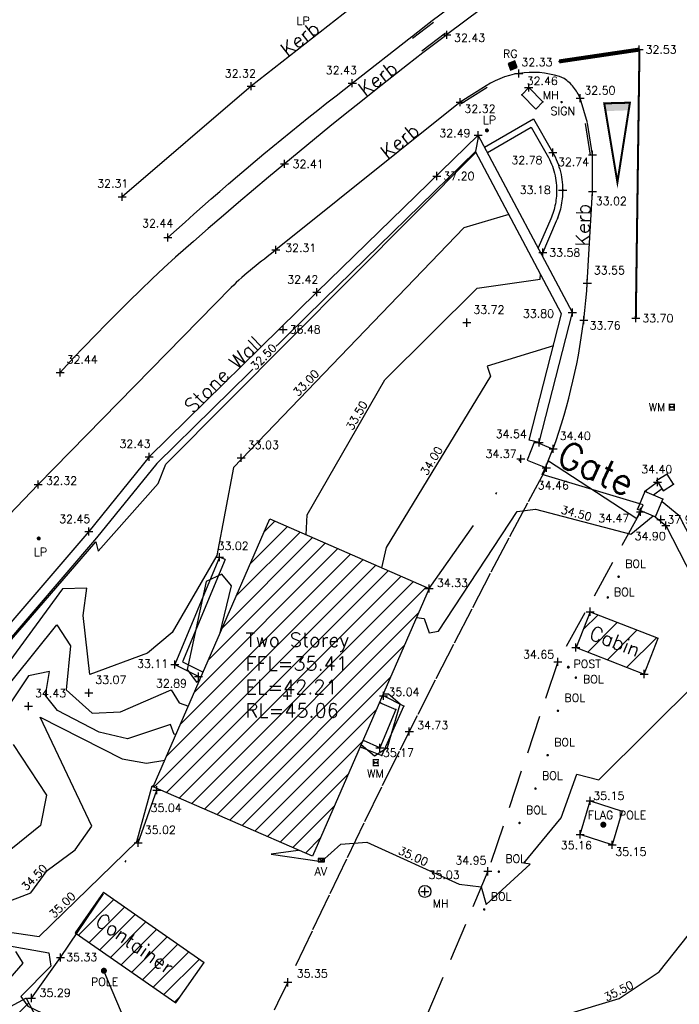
# Model space of a CAD drawing. Header units: metres. Extents: x 514577 to 515059, y 790252 to 790648.
# Tile 24 of 26: x 514860 to 514893, y 790525 to 790573. Entities that reach past the tile are written whole.
import ezdxf
from ezdxf.enums import TextEntityAlignment as Align

# ---------------------------------------------------------------- set-up
doc = ezdxf.new("R2010")
doc.units = ezdxf.units.M
doc.header["$LTSCALE"] = 0.3
for name, pattern in [('0', [48, 16, 16, 16]), ('2', [9.525, 6.35, -3.175]), ('4', [25.4, 12.7, -6.35, 0, -6.35]), ('PHANTOM', [63.5, 31.75, -6.35, 6.35, -6.35, 6.35, -6.35])]:
    doc.linetypes.add(name, pattern=pattern)
doc.layers.get('0').update_dxf_attribs({"linetype": 'CONTINUOUS'})
for name, color, linetype in [('BUILDING', 1, '0'), ('BUILDING_PNTS', 7, 'CONTINUOUS'), ('CONCRETE', 4, '0'), ('CONCRETE_PNTS', 7, 'CONTINUOUS'), ('CONTOURS', 14, 'CONTINUOUS'), ('FENCE', 4, '4'), ('FENCE_PNTS', 7, 'CONTINUOUS'), ('FENCEMARK', 4, 'CONTINUOUS'), ('HATCH', 242, 'CONTINUOUS'), ('KERB', 6, '0'), ('KERB_PNTS', 7, 'CONTINUOUS'), ('LEVEL_PNTS', 7, 'CONTINUOUS'), ('LINETXT', 7, 'CONTINUOUS'), ('OVERHEADCABLES', 242, 'PHANTOM'), ('PNTTXT', 7, 'CONTINUOUS'), ('ROAD', 7, '2'), ('ROAD_PNTS', 7, 'CONTINUOUS'), ('SERVICES', 7, '0'), ('SERVICES_PNTS', 7, 'CONTINUOUS'), ('TEXT', 7, '0'), ('WALL', 4, 'CONTINUOUS'), ('WALL_PNTS', 7, 'CONTINUOUS'), ('White_Line', 7, 'CONTINUOUS'), ('WL', 7, 'CONTINUOUS')]:
    doc.layers.add(name, color=color, linetype=linetype)
doc.styles.add('NORMAL', font='romans.shx')
doc.styles.add('PTXT', font='romans')
doc.styles.get("Standard").update_dxf_attribs({"font": 'romantic.ttf', "height": 1})

# ---------------------------------------------------------------- blocks, each defined once
blk = doc.blocks.new('SPT108')
at = {"color": 0, "flags": 128}
for points in [[(-0.4, -0.2), (0.4, 0.2)], [(0.4, -0.2), (-0.4, 0.2)]]:
    blk.add_lwpolyline(points, dxfattribs=at)
at = {"color": 0}
blk.add_lwpolyline([(-0.4, 0.2), (-0.4, -0.2), (0.4, -0.2), (0.4, 0.2)], close=True, dxfattribs=at)
blk = doc.blocks.new('SPT3')
at = {"color": 0, "linetype": 'ByBlock', "const_width": 0.25, "flags": 128}
blk.add_lwpolyline([(-0.125, 0, 1), (0.125, 0, 1)], format="xyb", close=True, dxfattribs=at)
blk = doc.blocks.new('SPT9')
at = {"color": 0, "linetype": 'Continuous'}
for p, q in [((-0.5, 0), (0.5, 0)), ((0, -0.5), (0, 0.5))]:
    blk.add_line(p, q, dxfattribs=at)
blk = doc.blocks.new('GATE BLOCK')
at = {"layer": 'FENCE', "linetype": '0'}
blk.add_lwpolyline([(0, 0.2), (2.769, -0.2), (2.769, 0.2), (0, -0.2)], close=True, dxfattribs=at)
at = {"layer": 'FENCE', "color": 7, "style": 'NORMAL'}
blk.add_text('Gate', height=0.7, dxfattribs=at).set_placement((0.181, 0.204))
blk = doc.blocks.new('SPT10')
at = {"color": 0, "linetype": 'Continuous'}
blk.add_line((0, 0), (0, 0), dxfattribs=at)
blk.add_line((0, 0), (0, 0), dxfattribs=at)
blk = doc.blocks.new('INLET2')
at = {"color": 0}
for p, q in [((-0.42, 0.3), (0.42, 0.3)), ((-0.42, 0.15), (0.42, 0.15)), ((-0.42, 0), (0.42, 0)), ((-0.42, -0.15), (0.42, -0.15)), ((-0.42, -0.3), (0.42, -0.3))]:
    blk.add_line(p, q, dxfattribs=at)
for points in [[(-0.5, 0.5), (-0.5, -0.5), (0.5, -0.5), (0.5, 0.5)], [(-0.42, 0.42), (-0.42, -0.42), (0.42, -0.42), (0.42, 0.42)]]:
    blk.add_lwpolyline(points, close=True, dxfattribs=at)
blk.add_circle((0, 0), 0.000333, dxfattribs=at)
blk = doc.blocks.new('SPT5')
at = {"color": 0, "linetype": 'ByBlock', "const_width": 0.5, "flags": 128}
blk.add_lwpolyline([(-0.25, 0, 1), (0.25, 0, 1)], format="xyb", close=True, dxfattribs=at)
blk = doc.blocks.new('CG80')
for p, q in [((-0.5, 0.5), (0.5, 0.5)), ((0.5, -0.5), (-0.5, -0.5))]:
    blk.add_line(p, q)
blk.add_solid([(-0.5, -0.5), (-0.5, 0.5), (0.5, 0.5), (0.5, -0.5)])

msp = doc.modelspace()

# ---------------------------------------------------------------- hatches: boundary and pattern name
at = {"layer": 'HATCH'}
h = msp.add_hatch(dxfattribs=at)
h.set_pattern_fill('ANSI31', color=256, scale=0.2)
h.paths.add_polyline_path([(514880.242, 790545.154), (514880.242, 790545.157), (514880.044, 790545.157), (514880.042, 790545.159), (514880.24, 790545.159), (514872.349, 790548.598), (514866.568, 790535.333), (514866.653, 790535.296), (514866.752, 790535.296), (514866.911, 790535.184), (514874.462, 790531.893)])
h.paths.add_polyline_path([(514864.096, 790530.107), (514862.698, 790528.1), (514867.683, 790524.625), (514869.071, 790526.616), (514869.071, 790526.639)])
h.paths.add_polyline_path([(514870.967, 790538.584), (514877.083, 790538.584), (514877.083, 790543.134), (514870.967, 790543.134)], flags=24)
h.paths.add_polyline_path([(514863.379, 790528.505), (514867.604, 790525.56), (514868.204, 790526.421), (514863.979, 790529.366)], flags=24)
h.paths.add_polyline_path([(514862.844, 790528.168), (514862.846, 790528.171), (514862.845, 790528.172), (514862.843, 790528.169)], flags=24)
h = msp.add_hatch(dxfattribs=at)
h.set_pattern_fill('ANSI31', color=256, scale=0.3)
h.paths.add_polyline_path([(514891.593, 790542.697), (514888.222, 790544.007), (514887.53, 790542.227), (514890.901, 790540.918)])
h.paths.add_polyline_path([(514887.89, 790542.578), (514890.67, 790541.498), (514891.051, 790542.476), (514888.27, 790543.557)], flags=24)
h = msp.add_hatch(dxfattribs=at)
h.set_pattern_fill('ANSI38', color=256, scale=0.2)
h.paths.add_polyline_path([(514859.587, 790524.49), (514874.82, 790496.243), (514867.731, 790492.421), (514875.428, 790496.086), (514860.267, 790524.857)])
at = {"layer": 'WL'}
h = msp.add_hatch(color=256, dxfattribs=at)
h.dxf.hatch_style = 1
h.paths.add_polyline_path([(514890.13, 790568.843), (514890.189, 790569.22), (514888.918, 790569.188), (514888.982, 790568.802)])

# ---------------------------------------------------------------- linework, layer by layer
at = {"layer": 'BUILDING'}
for points, elevation in [([(514866.568, 790535.333), (514872.349, 790548.598)], 37.952), ([(514872.349, 790548.598), (514880.244, 790545.157)], 34.326), ([(514888.222, 790544.007), (514887.53, 790542.227)], 34.58), ([(514888.222, 790544.007), (514891.593, 790542.697)], 34.638), ([(514890.901, 790540.918), (514891.593, 790542.697)], 34.638), ([(514887.53, 790542.227), (514890.901, 790540.918)], 34.638), ([(514874.462, 790531.893), (514866.568, 790535.333)], 35.033), ([(514864.096, 790530.107), (514869.082, 790526.631)], 35.042), ([(514862.698, 790528.1), (514867.683, 790524.625)], 35.042), ([(514867.683, 790524.625), (514869.082, 790526.631)], 35.417), ([(514860.267, 790524.857), (514852.498, 790520.667)], 43.141)]:
    msp.add_lwpolyline(points, dxfattribs=dict(at, elevation=elevation))
at = {"layer": 'BUILDING', "linetype": '0'}
msp.add_lwpolyline([(514860.267, 790524.857), (514875.428, 790496.086), (514867.731, 790492.421)], dxfattribs=at)
at = {"layer": 'BUILDING_PNTS'}
for p in [(514880.623, 790565.588, 37.196), (514873, 790557.989, 36.48), (514891.724, 790548.567, 37.988), (514888.222, 790544.007, 34.58), (514887.505, 790542.237, 34.638), (514890.901, 790540.918, 35.094), (514873.212, 790539.846, 45.063)]:
    msp.add_point(p, dxfattribs=at)
at = {"layer": 'CONCRETE'}
for points in [[(514876.825, 790537.313, 34.989), (514877.894, 790536.883, 34.967), (514878.983, 790539.329, 34.977), (514877.973, 790539.837, 35.036)], [(514877.781, 790539.508, 35.204), (514878.592, 790539.165, 35.157), (514877.793, 790537.264, 35.166), (514876.987, 790537.629, 35.196)]]:
    msp.add_polyline3d(points, dxfattribs=at)
msp.add_polyline3d([(514889.304, 790532.463, 35.151), (514887.72, 790532.977, 35.16), (514888.224, 790534.634, 35.148), (514889.807, 790534.12, 35.148)], close=True, dxfattribs=at)
at = {"layer": 'CONCRETE_PNTS'}
for p in [(514877.83, 790539.487, 35.201), (514877.973, 790539.837, 35.036), (514878.592, 790539.165, 35.157), (514878.983, 790539.329, 34.977), (514876.987, 790537.629, 35.196), (514876.909, 790537.279, 34.987), (514877.793, 790537.264, 35.166), (514877.894, 790536.883, 34.967), (514888.224, 790534.634, 35.148), (514887.72, 790532.977, 35.16), (514889.304, 790532.463, 35.151)]:
    msp.add_point(p, dxfattribs=at)
at = {"layer": 'CONTOURS'}
for points, elevation in [([(514848.23, 790529.557), (514863.724, 790547.474), (514863.84, 790547.01), (514866.814, 790550.349), (514867.193, 790551.31), (514882.54, 790566.739), (514882.695, 790567.576)], 32.5), ([(514884.193, 790563.686), (514881.961, 790563.014), (514870.545, 790551.142), (514869.723, 790546.791), (514867.506, 790542.982), (514866.285, 790541.958), (514863.419, 790540.9), (514863.087, 790543.816), (514863.268, 790545.165), (514862.077, 790545.143), (514858.634, 790540.462)], 33), ([(514874.145, 790547.816), (514874.195, 790548.808), (514878.04, 790555.5), (514882.626, 790560.029), (514885.747, 790560.484), (514885.766, 790560.722)], 33.5), ([(514879.615, 790543.715), (514879.99, 790543.67), (514880.245, 790542.953), (514880.701, 790543.049), (514884.604, 790548.977), (514885.507, 790549.08), (514890.233, 790547.847), (514891.343, 790548.747)], 34.5), ([(514869.86, 790542.887), (514870.443, 790545.279), (514869.966, 790545.861), (514869.191, 790545.495), (514868.246, 790541.14), (514868.703, 790540.508), (514868.876, 790540.629)], 33), ([(514873.758, 790532.199), (514873.756, 790532.183), (514872.404, 790532.002), (514874.906, 790531.624), (514875.871, 790532.482), (514877.155, 790532.596), (514881.733, 790530.503), (514882.82, 790530.369), (514883.059, 790529.502), (514885.25, 790531.499), (514884.925, 790531.542), (514886.779, 790533.787), (514887.565, 790535.963), (514888.654, 790535.673), (514893.548, 790540.548), (514893.054, 790546.166)], 35), ([(514857.543, 790538.082), (514861.78, 790543.361), (514862.471, 790542.31), (514862.258, 790540.143), (514863.542, 790538.98), (514864.942, 790539.043), (514867.451, 790540.128), (514867.856, 790539.494), (514868.312, 790539.334)], 33.5), ([(514867.706, 790537.944), (514867.601, 790537.925), (514867.417, 790538.425), (514865.284, 790537.711), (514863.878, 790538.039), (514861.82, 790539.116), (514861.22, 790539.861), (514861.431, 790541.046), (514860.381, 790540.836), (514859.199, 790539.043)], 34), ([(514876.872, 790537.422), (514877.539, 790536.87), (514878.182, 790537.278), (514878.798, 790539.429), (514878.23, 790539.915), (514877.962, 790539.922)], 35), ([(514859.083, 790529.533), (514860.504, 790530.082), (514861.315, 790531.186), (514862.696, 790532.207), (514863.522, 790533.379), (514860.969, 790538.774), (514865.029, 790536.724), (514866.224, 790536.502), (514867.146, 790536.659)], 34.5), ([(514859.621, 790537.428), (514861.277, 790534.915), (514860.985, 790533.419), (514858.446, 790531.377)], 34), ([(514851.971, 790528.782), (514861.385, 790527.113), (514861.486, 790526.443), (514860.01, 790524.943), (514860.349, 790524.465), (514863.298, 790523.064), (514867.458, 790523.951), (514873.454, 790523.962), (514878.647, 790522.606), (514879.617, 790522.671), (514879.948, 790523.11), (514884.44, 790523.268), (514889.65, 790524.851), (514891.632, 790526.167), (514898.454, 790534.771), (514898.519, 790535.533)], 35.5), ([(514852.03, 790529.224), (514860.914, 790527.913), (514865.759, 790532.627), (514866.51, 790535.383), (514866.596, 790535.398)], 35), ([(514859.741, 790527.17), (514860.108, 790526.59), (514858.79, 790525.108)], 36)]:
    msp.add_lwpolyline(points, dxfattribs=dict(at, elevation=elevation))
at = {"layer": 'FENCE'}
for points in [[(514880.242, 790545.159, 34.326), (514884.778, 790551.581, 34.37)], [(514860.532, 790524.868, 35.292), (514861.964, 790526.87, 35.33), (514865.822, 790532.558, 35.015), (514866.745, 790535.16, 35.037)]]:
    msp.add_polyline3d(points, dxfattribs=at)
at = {"layer": 'FENCE_PNTS'}
for p in [(514884.778, 790551.581, 34.37), (514885.993, 790551.146, 34.45), (514890.695, 790548.958, 34.534), (514880.242, 790545.159, 34.326), (514866.745, 790535.16, 35.037), (514865.822, 790532.558, 35.015), (514861.964, 790526.87, 35.33), (514860.532, 790524.868, 35.292)]:
    msp.add_point(p, dxfattribs=at)
at = {"layer": 'KERB', "color": 6}
for points in [[(514880.391, 790573.285, 32.416), (514886.498, 790577.826, 32.422)], [(514887.063, 790577.04, 32.429), (514881.106, 790572.581, 32.429)], [(514877.492, 790574.815, 32.328), (514871.422, 790570.041, 32.322), (514865.026, 790564.561, 32.306)], [(514879.357, 790572.491, 32.432), (514880.391, 790573.284, 32.416)], [(514879.418, 790572.412, 32.432), (514880.452, 790573.205, 32.416)], [(514881.05, 790572.663, 32.429), (514879.871, 790571.765, 32.434)], [(514867.289, 790562.542, 32.441), (514867.714, 790562.927, 32.44), (514868.141, 790563.31, 32.44), (514868.57, 790563.692, 32.439), (514869, 790564.072, 32.438), (514869.431, 790564.451, 32.438), (514869.864, 790564.827, 32.437), (514870.299, 790565.202, 32.436), (514870.735, 790565.576, 32.436), (514871.172, 790565.947, 32.435), (514871.611, 790566.317, 32.434), (514872.052, 790566.685, 32.434), (514872.494, 790567.051, 32.433), (514872.937, 790567.415, 32.433), (514873.382, 790567.778, 32.432), (514873.828, 790568.139, 32.432), (514874.276, 790568.498, 32.431), (514874.725, 790568.855, 32.431), (514875.176, 790569.211, 32.43), (514875.628, 790569.564, 32.43), (514876.432, 790570.186, 32.429), (514879.382, 790572.496, 32.431)], [(514881.111, 790572.583, 32.429), (514879.932, 790571.686, 32.434)], [(514879.934, 790571.693, 32.434), (514879.159, 790571.091, 32.431), (514878.385, 790570.486, 32.429), (514877.614, 790569.879, 32.426), (514876.846, 790569.267, 32.423), (514876.079, 790568.653, 32.421), (514875.316, 790568.036, 32.418), (514874.554, 790567.416, 32.415), (514873.796, 790566.793, 32.413), (514873.04, 790566.166, 32.41), (514872.286, 790565.537, 32.411), (514871.535, 790564.905, 32.412), (514870.786, 790564.27, 32.413), (514870.04, 790563.631, 32.414), (514869.296, 790562.99, 32.415), (514868.555, 790562.346, 32.416), (514867.672, 790561.571, 32.417), (514867.091, 790561.032, 32.419), (514866.515, 790560.489, 32.421), (514865.942, 790559.941, 32.423), (514865.375, 790559.388, 32.425), (514864.811, 790558.831, 32.427), (514864.252, 790558.269, 32.429), (514863.698, 790557.703, 32.431), (514863.148, 790557.132, 32.433), (514862.602, 790556.557, 32.436), (514861.951, 790555.858, 32.438)], [(514884.681, 790570.667, 32.331), (514884.564, 790570.647, 32.331)], [(514888.089, 790568.216, 32.584), (514887.721, 790569.446, 32.502), (514887.691, 790569.512, 32.497), (514887.657, 790569.584, 32.492), (514887.619, 790569.655, 32.487), (514887.58, 790569.724, 32.482), (514887.537, 790569.792, 32.477), (514887.493, 790569.859, 32.472), (514887.446, 790569.923, 32.467), (514887.397, 790569.987, 32.461), (514887.346, 790570.048, 32.456), (514887.293, 790570.108, 32.451), (514887.238, 790570.166, 32.446), (514887.181, 790570.222, 32.441), (514887.121, 790570.276, 32.436), (514887.061, 790570.328, 32.431), (514886.998, 790570.377, 32.425), (514886.933, 790570.425, 32.42)], [(514883.061, 790570.058, 32.336), (514881.779, 790569.247, 32.318)], [(514883.115, 790569.973, 32.336), (514881.832, 790569.162, 32.318)], [(514881.782, 790569.25, 32.317), (514872.643, 790561.927, 32.306)], [(514888.24, 790566.62, 32.743), (514887.988, 790568.196, 32.584)], [(514888.338, 790566.636, 32.743), (514888.087, 790568.212, 32.584)], [(514886.387, 790552.075, 34.398), (514886.531, 790552.488, 34.355), (514886.669, 790552.903, 34.313), (514886.801, 790553.32, 34.27), (514886.927, 790553.739, 34.228), (514887.046, 790554.16, 34.185), (514887.16, 790554.582, 34.142), (514887.268, 790555.006, 34.1), (514887.369, 790555.432, 34.057), (514887.464, 790555.859, 34.015), (514887.553, 790556.287, 33.972), (514887.636, 790556.716, 33.929), (514887.712, 790557.147, 33.887), (514887.782, 790557.579, 33.844), (514887.846, 790558.011, 33.802), (514887.904, 790558.445, 33.759), (514887.961, 790558.932, 33.704), (514888.011, 790559.42, 33.649), (514888.052, 790559.908, 33.594), (514888.078, 790560.275, 33.553), (514888.333, 790564.814, 33.019), (514888.336, 790566.641, 32.744)], [(514870.424, 790560.06, 32.31), (514860.859, 790550.311, 32.316), (514850.129, 790539.103, 32.33)]]:
    msp.add_polyline3d(points, dxfattribs=at)
at = {"layer": 'KERB'}
msp.add_arc((514885.361, 790566.404, 32.42), 4.318, 68.6471, 122.1891, dxfattribs=at)
msp.add_open_spline([(514872.643, 790561.927, 32.306), (514871.889, 790561.323, 32.305), (514871.101, 790560.75, 32.31), (514870.424, 790560.06, 32.31)], degree=3, dxfattribs=at)
at = {"layer": 'KERB_PNTS'}
for p in [(514881.106, 790572.581, 32.429), (514881.111, 790572.583, 32.429), (514884.681, 790570.667, 32.331), (514871.422, 790570.041, 32.322), (514876.432, 790570.186, 32.429), (514881.779, 790569.247, 32.318), (514881.782, 790569.25, 32.317), (514887.721, 790569.446, 32.502), (514888.336, 790566.641, 32.744), (514888.338, 790566.636, 32.743), (514873.074, 790566.195, 32.41), (514865.026, 790564.561, 32.306), (514888.333, 790564.814, 33.019), (514867.289, 790562.542, 32.441), (514872.643, 790561.927, 32.306), (514888.078, 790560.275, 33.553), (514887.904, 790558.445, 33.759), (514861.951, 790555.858, 32.438), (514886.387, 790552.075, 34.398), (514860.859, 790550.311, 32.316)]:
    msp.add_point(p, dxfattribs=at)
at = {"layer": 'LEVEL_PNTS'}
for p in [(514882.107, 790558.324, 33.718), (514870.928, 790551.623, 33.035), (514863.372, 790539.99, 33.074), (514860.385, 790539.328, 34.434)]:
    msp.add_point(p, dxfattribs=at)
at = {"layer": 'ROAD'}
for points in [[(514886.049, 790551.133, 34.458), (514885.113, 790549.389, 34.494), (514884.185, 790547.642, 34.531), (514883.263, 790545.891, 34.567), (514882.348, 790544.136, 34.603), (514881.441, 790542.377, 34.639), (514880.54, 790540.615, 34.676), (514879.647, 790538.85, 34.712), (514878.76, 790537.08, 34.778), (514877.881, 790535.308, 34.867), (514877.008, 790533.531, 34.956), (514876.143, 790531.752, 35.045), (514875.285, 790529.969, 35.135), (514874.434, 790528.182, 35.224), (514873.242, 790525.647, 35.35), (514873.064, 790525.308, 35.385), (514872.891, 790524.965, 35.419), (514872.723, 790524.62, 35.454), (514872.562, 790524.272, 35.488)], [(514890.714, 790548.949, 34.473), (514886.616, 790541.52, 34.647), (514883.153, 790531.146, 34.945), (514877.707, 790518.322, 35.879)]]:
    msp.add_polyline3d(points, dxfattribs=at)
at = {"layer": 'ROAD_PNTS'}
for p in [(514886.049, 790551.133, 34.458), (514890.714, 790548.949, 34.473), (514886.616, 790541.52, 34.647), (514879.256, 790538.073, 34.728), (514883.153, 790531.146, 34.945), (514873.242, 790525.647, 35.35)]:
    msp.add_point(p, dxfattribs=at)
at = {"layer": 'SERVICES', "flags": 128}
msp.add_lwpolyline([(514884.829, 790569.607), (514885.172, 790569.97), (514885.878, 790569.268), (514885.535, 790568.905)], close=True, dxfattribs=at)
at = {"layer": 'SERVICES'}
msp.add_circle((514880.031, 790530.15, 35.035), 0.3, dxfattribs=at)
at = {"layer": 'SERVICES_PNTS'}
for p in [(514884.375, 790571.064, 32.32), (514885.172, 790569.97, 32.464), (514884.829, 790569.607, 32.491), (514885.878, 790569.268, 32.556), (514886.806, 790569.252, 32.599), (514883.101, 790567.848, 32.42), (514892.268, 790554.142, 33.99), (514860.891, 790547.633, 32.388), (514889.631, 790545.74, 34.585), (514889.092, 790544.713, 34.599), (514887.138, 790541.258, 34.668), (514887.512, 790540.739, 34.69), (514886.622, 790539.096, 34.677), (514886.113, 790536.896, 34.739), (514877.594, 790536.527, 34.824), (514885.509, 790535.243, 34.761), (514884.719, 790533.541, 34.819), (514888.872, 790533.453, 35.252), (514874.893, 790531.7, 34.994), (514883.693, 790531.129, 34.942), (514880.031, 790530.15, 35.035), (514882.97, 790529.256, 35.009), (514864.12, 790526.219, 35.266)]:
    msp.add_point(p, dxfattribs=at)
at = {"layer": 'WALL'}
for points, elevation in [([(514885.684, 790552.384), (514885.199, 790552.508)], 34.537), ([(514870.123, 790546.596), (514869.846, 790546.711)], 33.017)]:
    msp.add_lwpolyline(points, dxfattribs=dict(at, elevation=elevation))
at = {"layer": 'WALL', "color": 4}
for points in [[(514882.988, 790567.022, 32.415), (514885.415, 790568.425, 32.598), (514886.358, 790566.766, 32.782), (514886.42, 790566.651, 32.809), (514886.479, 790566.533, 32.835), (514886.534, 790566.414, 32.862), (514886.585, 790566.293, 32.889), (514886.631, 790566.17, 32.916), (514886.673, 790566.046, 32.942), (514886.711, 790565.921, 32.969), (514886.745, 790565.794, 32.996), (514886.775, 790565.666, 33.023), (514886.799, 790565.537, 33.049), (514886.82, 790565.408, 33.076), (514886.836, 790565.277, 33.103), (514886.848, 790565.147, 33.13), (514886.855, 790565.016, 33.156), (514886.857, 790564.884, 33.183), (514886.856, 790564.779, 33.195), (514886.852, 790564.674, 33.208), (514886.845, 790564.569, 33.22), (514886.836, 790564.464, 33.233), (514886.823, 790564.359, 33.245), (514886.807, 790564.255, 33.258), (514886.789, 790564.151, 33.27), (514886.768, 790564.048, 33.283), (514886.744, 790563.945, 33.295), (514886.717, 790563.843, 33.308), (514886.687, 790563.742, 33.32), (514886.655, 790563.642, 33.333), (514886.619, 790563.543, 33.345), (514886.581, 790563.444, 33.358), (514886.541, 790563.347, 33.37), (514885.821, 790561.686, 33.599)], [(514883.129, 790566.757, 32.406), (514885.304, 790568.014, 32.598), (514886.095, 790566.62, 32.782), (514886.154, 790566.511, 32.809), (514886.209, 790566.403, 32.835), (514886.259, 790566.293, 32.862), (514886.306, 790566.182, 32.889), (514886.349, 790566.069, 32.916), (514886.388, 790565.954, 32.942), (514886.423, 790565.839, 32.969), (514886.454, 790565.722, 32.996), (514886.481, 790565.604, 33.023), (514886.504, 790565.485, 33.049), (514886.523, 790565.366, 33.076), (514886.538, 790565.246, 33.103), (514886.548, 790565.125, 33.13), (514886.555, 790565.004, 33.156), (514886.557, 790564.883, 33.183), (514886.556, 790564.786, 33.195), (514886.553, 790564.689, 33.208), (514886.546, 790564.592, 33.22), (514886.537, 790564.496, 33.233), (514886.526, 790564.399, 33.245), (514886.511, 790564.303, 33.258), (514886.494, 790564.207, 33.27), (514886.475, 790564.112, 33.283), (514886.453, 790564.018, 33.295), (514886.428, 790563.924, 33.308), (514886.4, 790563.831, 33.32), (514886.37, 790563.738, 33.333), (514886.338, 790563.647, 33.345), (514886.303, 790563.556, 33.358), (514886.265, 790563.464, 33.37), (514885.641, 790562.025, 33.569)], [(514885.684, 790552.384, 34.537), (514887.337, 790558.83, 33.804), (514882.672, 790567.618, 32.492), (514874.677, 790559.83, 32.42), (514866.365, 790551.681, 32.427), (514863.378, 790547.982, 32.45), (514853.937, 790536.993, 32.439)], [(514885.199, 790552.508, 34.537), (514886.804, 790558.766, 33.804), (514882.543, 790566.795, 32.492), (514875.026, 790559.472, 32.42), (514866.736, 790551.345, 32.427), (514863.762, 790547.662, 32.45), (514854.316, 790536.666, 32.439)], [(514891.56, 790550.43, 34.4), (514890.935, 790549.959, 34.512)], [(514891.8, 790550.11, 34.4), (514891.358, 790549.777, 34.479)], [(514891.78, 790549.473, 34.402), (514892.609, 790548.781, 34.901), (514899.907, 790534.582, 35.562), (514905.472, 790523.888, 36.279), (514911.467, 790512.207, 36.903), (514919.749, 790495.999, 38.064), (514927.122, 790481.655, 39.069)], [(514891.444, 790548.711, 34.509), (514891.972, 790548.271, 34.901), (514899.196, 790534.214, 35.562), (514904.762, 790523.52, 36.279), (514910.755, 790511.843, 36.903), (514919.037, 790495.634, 38.064), (514926.411, 790481.29, 39.069)], [(514869.846, 790546.711, 33.017), (514867.63, 790541.386, 33.111), (514868.925, 790540.743, 32.867)], [(514870.123, 790546.596, 33.017), (514868.014, 790541.53, 33.111), (514869.045, 790541.018, 32.865)]]:
    msp.add_polyline3d(points, dxfattribs=at)
for points in [[(514886.014, 790551.145, 34.455), (514886.371, 790552.063, 34.385), (514885.463, 790552.435, 36.347), (514885.105, 790551.516, 36.347)], [(514892.35, 790550.327, 34.092), (514892.036, 790550.825, 34.181), (514891.518, 790550.498, 34.368), (514891.832, 790550, 34.368)], [(514891.823, 790549.577, 34.459), (514890.927, 790549.962, 34.472), (514890.561, 790549.091, 34.471), (514891.457, 790548.706, 34.471)]]:
    msp.add_polyline3d(points, close=True, dxfattribs=at)
at = {"layer": 'WALL_PNTS'}
for p in [(514882.672, 790567.618, 32.492), (514886.367, 790566.748, 32.782), (514886.857, 790564.884, 33.183), (514886.611, 790563.51, 33.37), (514885.868, 790561.795, 33.584), (514874.677, 790559.83, 32.42), (514887.337, 790558.83, 33.804), (514885.463, 790552.435, 36.347), (514885.684, 790552.384, 34.537), (514866.365, 790551.681, 32.427), (514886.371, 790552.063, 34.385), (514886.014, 790551.145, 34.455), (514892.036, 790550.825, 34.181), (514891.518, 790550.498, 34.368), (514891.56, 790550.43, 34.4), (514892.35, 790550.327, 34.092), (514890.927, 790549.962, 34.472), (514890.99, 790550.001, 34.502), (514891.823, 790549.577, 34.459), (514890.561, 790549.091, 34.471), (514891.436, 790548.717, 34.504), (514891.972, 790548.271, 34.901), (514863.378, 790547.982, 32.45), (514869.846, 790546.711, 33.017), (514867.63, 790541.386, 33.111), (514868.81, 790540.8, 32.889)]:
    msp.add_point(p, dxfattribs=at)
at = {"layer": 'White_Line'}
for p in [(514890.643, 790571.85, 32.53), (514890.663, 790571.853, 32.529), (514886.685, 790571.265, 32.389), (514890.482, 790558.543, 33.705)]:
    msp.add_point(p, dxfattribs=at)
at = {"layer": 'WL', "const_width": 0.2, "elevation": 32.389}
msp.add_lwpolyline([(514886.685, 790571.265), (514890.643, 790571.85)], dxfattribs=at)
at = {"layer": 'WL', "color": 7, "linetype": 'Continuous', "const_width": 0.1, "flags": 128}
msp.add_lwpolyline([(514890.482, 790558.543), (514890.663, 790571.853)], dxfattribs=at)
msp.add_lwpolyline([(514889.57, 790565.277), (514888.918, 790569.188), (514890.189, 790569.22)], close=True, dxfattribs=at)

# ---------------------------------------------------------------- block references
at = {"layer": 'BUILDING_PNTS', "color": 1, "xscale": 0.4, "yscale": 0.4, "zscale": 0.4}
for p in [(514880.623, 790565.588, 37.196), (514873, 790557.989, 36.48), (514891.724, 790548.567, 37.988), (514888.222, 790544.007, 34.58), (514887.505, 790542.237, 34.638), (514890.901, 790540.918, 35.094), (514873.212, 790539.846, 45.063)]:
    msp.add_blockref('SPT9', p, dxfattribs=at)
at = {"layer": 'CONCRETE_PNTS', "color": 7, "xscale": 0.4, "yscale": 0.4, "zscale": 0.4}
for p in [(514877.973, 790539.837, 35.036), (514877.793, 790537.264, 35.166), (514888.224, 790534.634, 35.148), (514887.72, 790532.977, 35.16), (514889.304, 790532.463, 35.151)]:
    msp.add_blockref('SPT9', p, dxfattribs=at)
at = {"layer": 'FENCE_PNTS', "xscale": 0.4, "yscale": 0.4, "zscale": 0.4}
for p in [(514884.778, 790551.581, 34.37), (514880.242, 790545.159, 34.326), (514866.745, 790535.16, 35.037), (514865.822, 790532.558, 35.015), (514861.964, 790526.87, 35.33), (514860.532, 790524.868, 35.292)]:
    msp.add_blockref('SPT9', p, dxfattribs=at)
at = {"layer": 'FENCEMARK', "color": 4, "xscale": 1.869113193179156, "yscale": 1.869113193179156, "zscale": 0.07208246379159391, "rotation": 335.0480719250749}
msp.add_blockref('GATE BLOCK', (514886.002, 790551.142, 34.534), dxfattribs=at)
at = {"layer": 'KERB_PNTS', "xscale": 0.4, "yscale": 0.4, "zscale": 0.4}
for p in [(514881.111, 790572.583, 32.429), (514884.681, 790570.667, 32.331), (514871.422, 790570.041, 32.322), (514876.432, 790570.186, 32.429), (514881.782, 790569.25, 32.317), (514887.721, 790569.446, 32.502), (514888.338, 790566.636, 32.743), (514873.074, 790566.195, 32.41), (514888.333, 790564.814, 33.019), (514865.026, 790564.561, 32.306), (514867.289, 790562.542, 32.441), (514872.643, 790561.927, 32.306), (514888.078, 790560.275, 33.553), (514887.904, 790558.445, 33.759), (514861.951, 790555.858, 32.438), (514886.387, 790552.075, 34.398), (514860.859, 790550.311, 32.316)]:
    msp.add_blockref('SPT9', p, dxfattribs=at)
at = {"layer": 'LEVEL_PNTS', "color": 7, "xscale": 0.4, "yscale": 0.4, "zscale": 0.4}
for p in [(514882.107, 790558.324, 33.718), (514870.928, 790551.623, 33.035), (514863.372, 790539.99, 33.074), (514860.385, 790539.328, 34.434)]:
    msp.add_blockref('SPT9', p, dxfattribs=at)
at = {"layer": 'ROAD_PNTS', "xscale": 0.4, "yscale": 0.4, "zscale": 0.4}
for p in [(514886.049, 790551.133, 34.458), (514890.714, 790548.949, 34.473), (514886.616, 790541.52, 34.647), (514879.256, 790538.073, 34.728), (514883.153, 790531.146, 34.945), (514873.242, 790525.647, 35.35)]:
    msp.add_blockref('SPT9', p, dxfattribs=at)
at = {"layer": 'SERVICES_PNTS', "xscale": 0.35, "yscale": 0.35, "zscale": 0.35, "rotation": 290.397063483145}
msp.add_blockref('INLET2', (514884.375, 790571.064, 32.32), dxfattribs=at)
at = {"layer": 'SERVICES_PNTS', "xscale": 0.4, "yscale": 0.4, "zscale": 0.4}
for name, p in [('SPT9', (514885.172, 790569.97, 32.464)), ('SPT3', (514883.101, 790567.848, 32.42)), ('SPT3', (514860.891, 790547.633, 32.388)), ('SPT9', (514880.031, 790530.15, 35.035))]:
    msp.add_blockref(name, p, dxfattribs=at)
at = {"layer": 'SERVICES_PNTS', "color": 7}
for name, p, xscale, yscale, zscale in [('SPT5', (514886.806, 790569.252, 32.599), 0.12, 0.12, 0.12), ('CG80', (514892.268, 790554.142, 33.99), 0.3, 0.3, 0.3), ('SPT3', (514889.631, 790545.74, 34.585), 0.25, 0.25, 0.25), ('SPT3', (514889.092, 790544.713, 34.599), 0.25, 0.25, 0.25), ('SPT3', (514887.138, 790541.258, 34.668), 0.3, 0.3, 0.3), ('SPT3', (514887.512, 790540.739, 34.69), 0.25, 0.25, 0.25), ('SPT3', (514886.622, 790539.096, 34.677), 0.25, 0.25, 0.25), ('CG80', (514877.594, 790536.527, 34.824), 0.3, 0.3, 0.3), ('SPT3', (514886.113, 790536.896, 34.739), 0.25, 0.25, 0.25), ('SPT3', (514885.509, 790535.243, 34.761), 0.25, 0.25, 0.25), ('SPT3', (514884.719, 790533.541, 34.819), 0.25, 0.25, 0.25), ('SPT3', (514888.872, 790533.453, 35.252), 0.6, 0.6, 0.6), ('SPT108', (514874.893, 790531.7, 34.994), 0.4, 0.4, 0.4), ('SPT3', (514883.693, 790531.129, 34.942), 0.25, 0.25, 0.25), ('SPT3', (514882.97, 790529.256, 35.009), 0.25, 0.25, 0.25), ('SPT3', (514864.12, 790526.219, 35.266), 0.6, 0.6, 0.6)]:
    msp.add_blockref(name, p, dxfattribs=dict(at, xscale=xscale, yscale=yscale, zscale=zscale))
at = {"layer": 'WALL_PNTS'}
for name, p, xscale, yscale, zscale in [('SPT9', (514882.672, 790567.618, 32.492), 0.4, 0.4, 0.4), ('SPT9', (514886.367, 790566.748, 32.782), 0.4, 0.4, 0.4), ('SPT9', (514886.857, 790564.884, 33.183), 0.4, 0.4, 0.4), ('SPT9', (514885.868, 790561.795, 33.584), 0.4, 0.4, 0.4), ('SPT9', (514874.677, 790559.83, 32.42), 0.4, 0.4, 0.4), ('SPT9', (514887.337, 790558.83, 33.804), 0.4, 0.4, 0.4), ('SPT10', (514885.463, 790552.435, 36.347), 0.001, 0.001, 0.001), ('SPT9', (514885.684, 790552.384, 34.537), 0.4, 0.4, 0.4), ('SPT9', (514866.365, 790551.681, 32.427), 0.4, 0.4, 0.4), ('SPT10', (514886.371, 790552.063, 34.385), 0.001, 0.001, 0.001), ('SPT10', (514886.014, 790551.145, 34.455), 0.001, 0.001, 0.001), ('SPT10', (514892.036, 790550.825, 34.181), 0.001, 0.001, 0.001), ('SPT9', (514891.56, 790550.43, 34.4), 0.4, 0.4, 0.4), ('SPT10', (514891.518, 790550.498, 34.368), 0.001, 0.001, 0.001), ('SPT10', (514892.35, 790550.327, 34.092), 0.001, 0.001, 0.001), ('SPT10', (514890.927, 790549.962, 34.472), 0.001, 0.001, 0.001), ('SPT10', (514891.823, 790549.577, 34.459), 0.001, 0.001, 0.001), ('SPT10', (514890.561, 790549.091, 34.471), 0.001, 0.001, 0.001), ('SPT9', (514891.972, 790548.271, 34.901), 0.4, 0.4, 0.4), ('SPT9', (514863.378, 790547.982, 32.45), 0.4, 0.4, 0.4), ('SPT9', (514869.846, 790546.711, 33.017), 0.4, 0.4, 0.4), ('SPT9', (514867.63, 790541.386, 33.111), 0.4, 0.4, 0.4), ('SPT9', (514868.81, 790540.8, 32.889), 0.4, 0.4, 0.4)]:
    msp.add_blockref(name, p, dxfattribs=dict(at, xscale=xscale, yscale=yscale, zscale=zscale))
at = {"layer": 'White_Line', "color": 7, "xscale": 0.4, "yscale": 0.4, "zscale": 0.4}
for p in [(514890.643, 790571.85, 32.53), (514890.482, 790558.543, 33.705)]:
    msp.add_blockref('SPT9', p, dxfattribs=at)

# ---------------------------------------------------------------- texts
at = {"layer": 'LINETXT'}
for rotation, p in [(54.7689, (514883.266, 790549.44)), (54.7689, (514881.754, 790547.3)), (55.8524, (514865.109, 790531.506)), (55.8524, (514862.845, 790528.169))]:
    msp.add_text('Fence', height=0.001, rotation=rotation, dxfattribs=at).set_placement(p, align=Align.BOTTOM_CENTER)
at = {"layer": 'PNTTXT', "style": 'PTXT'}
for s, p in [('LP', (514873.997, 790573.48)), ('LP', (514883.23, 790568.562)), ('LP', (514860.979, 790547.165)), ('AV', (514874.872, 790531.344))]:
    msp.add_text(s, height=0.4, dxfattribs=at).set_placement(p, align=Align.TOP_CENTER)
for s, p in [('32.43', (514881.475, 790572.117)), ('RG', (514883.901, 790571.324)), ('32.33', (514884.811, 790570.909)), ('32.32', (514870.11, 790570.351)), ('32.43', (514875.117, 790570.508)), ('32.46', (514885.074, 790569.98)), ('32.50', (514887.931, 790569.511)), ('32.32', (514881.988, 790568.602)), ('SIGN', (514886.256, 790568.489)), ('32.41', (514873.472, 790565.864)), ('32.74', (514886.622, 790565.964)), ('32.31', (514863.788, 790564.896)), ('33.02', (514888.494, 790564.029)), ('32.44', (514866.013, 790562.926)), ('32.31', (514873.104, 790561.709)), ('33.55', (514888.4, 790560.597)), ('33.72', (514882.429, 790558.646)), ('33.76', (514888.187, 790557.869)), ('32.44', (514862.273, 790556.18)), ('34.40', (514886.709, 790552.397)), ('33.03', (514871.25, 790551.945)), ('34.37', (514883.035, 790551.508)), ('32.32', (514861.252, 790550.176)), ('34.46', (514885.623, 790549.945)), ('34.47', (514888.618, 790548.319, 34.901)), ('BOL', (514889.953, 790546.062)), ('34.33', (514880.623, 790545.112)), ('BOL', (514889.397, 790544.661)), ('34.65', (514884.891, 790541.573)), ('POST', (514887.393, 790541.099)), ('33.07', (514863.694, 790540.312)), ('BOL', (514887.863, 790540.341)), ('34.43', (514860.707, 790539.65)), ('BOL', (514886.944, 790539.418)), ('34.73', (514879.645, 790538.061)), ('BOL', (514886.435, 790537.218)), ('BOL', (514885.831, 790535.565)), ('35.04', (514866.435, 790533.967)), ('BOL', (514885.041, 790533.863)), ('FLAG POLE', (514888.1, 790533.614)), ('35.02', (514866.144, 790532.88)), ('34.95', (514881.539, 790531.368)), ('BOL', (514884.015, 790531.451)), ('35.03', (514880.211, 790530.645)), ('BOL', (514883.292, 790529.578)), ('35.33', (514862.252, 790526.576)), ('35.35', (514873.676, 790525.765)), ('POLE', (514863.479, 790525.351)), ('35.29', (514860.934, 790524.809))]:
    msp.add_text(s, height=0.4, dxfattribs=at).set_placement(p, align=Align.BOTTOM_LEFT)
for s, p in [('32.53', (514890.965, 790571.85)), ('32.49', (514880.745, 790567.715)), ('32.78', (514884.315, 790566.379)), ('33.18', (514884.724, 790564.9)), ('33.58', (514886.19, 790561.795)), ('32.42', (514873.206, 790560.46)), ('33.80', (514884.887, 790558.771)), ('33.70', (514890.804, 790558.543)), ('34.54', (514883.536, 790552.808)), ('32.43', (514864.895, 790552.324, 32.43)), ('34.40', (514890.748, 790551.062)), ('32.45', (514861.905, 790548.598)), ('34.90', (514890.423, 790547.751)), ('33.02', (514869.753, 790547.267)), ('33.11', (514865.761, 790541.43)), ('32.89', (514866.698, 790540.456, 37.952)), ('35.04', (514878.22, 790540.029)), ('35.17', (514877.947, 790537.022)), ('35.15', (514888.373, 790534.887)), ('35.16', (514886.763, 790532.435)), ('35.15', (514889.465, 790532.117))]:
    msp.add_text(s, height=0.4, dxfattribs=at).set_placement(p, align=Align.MIDDLE_LEFT)
for p in [(514885.879, 790569.799), (514880.415, 790529.747)]:
    msp.add_text('MH', height=0.4, dxfattribs=at).set_placement(p, align=Align.TOP_LEFT)
at = {"layer": 'PNTTXT', "color": 1, "style": 'PTXT'}
for s, p in [('37.20', (514880.945, 790565.588)), ('36.48', (514873.322, 790557.989)), ('37.99', (514892.046, 790548.567))]:
    msp.add_text(s, height=0.4, dxfattribs=at).set_placement(p, align=Align.MIDDLE_LEFT)
at = {"layer": 'PNTTXT', "style": 'PTXT'}
for p in [(514891.946, 790554.142), (514877.991, 790535.992)]:
    msp.add_text('WM', height=0.4, dxfattribs=at).set_placement(p, align=Align.MIDDLE_RIGHT)
at = {"layer": 'TEXT', "char_height": 0.7, "attachment_point": 1, "style": 'NORMAL'}
for s, insert, rotation in [('Kerb', (514872.772, 790572.021), 37.7464), ('Kerb', (514876.626, 790570.061), 37.1555), ('Kerb', (514877.73, 790566.925), 39.0577), ('Kerb', (514887.493, 790562.101), 88.9783), ('Cabin', (514888.37, 790543.33, 34.638), 338.7643), ('Container', (514864.023, 790529.123, 35.042), 325.1211)]:
    msp.add_mtext_dynamic_manual_height_columns(s, width=12.66612, gutter_width=5, heights=[0], dxfattribs=dict(at, insert=insert, rotation=rotation))
at = {"layer": 'TEXT', "insert": (514871.142, 790542.959), "char_height": 0.7, "attachment_point": 1, "style": 'NORMAL'}
msp.add_mtext_dynamic_manual_height_columns('Two Storey\\PFFL=35.41\\PEL=42.21\\PRL=45.06', width=12.66612, gutter_width=5, heights=[0], dxfattribs=at)

# ---------------------------------------------------------------- next in the draw order: wipeouts: each hides what was drawn before it
for points in [[(514871.602, 790555.929), (514872.732, 790557.065), (514872.448, 790557.348), (514871.318, 790556.212)], [(514873.721, 790554.634), (514874.832, 790555.79), (514874.543, 790556.068), (514873.432, 790554.912)], [(514876.416, 790552.937), (514877.214, 790554.326), (514876.866, 790554.526), (514876.068, 790553.137)], [(514880.103, 790550.698), (514880.936, 790552.067), (514880.593, 790552.276), (514879.76, 790550.907)], [(514886.712, 790548.901), (514888.262, 790548.497), (514888.363, 790548.885), (514886.813, 790549.29)], [(514878.647, 790532.058), (514880.105, 790531.392), (514880.272, 790531.757), (514878.814, 790532.423)], [(514861.621, 790528.783), (514862.769, 790529.901), (514862.489, 790530.189), (514861.341, 790529.071)], [(514888.999, 790524.694), (514890.433, 790525.41), (514890.254, 790525.769), (514888.82, 790525.054)]]:
    msp.add_wipeout(points).dxf.layer = 'CONTOURS'

# ---------------------------------------------------------------- next in the draw order: linework, layer by layer
at = {"layer": 'BUILDING', "linetype": '0'}
msp.add_lwpolyline([(514880.244, 790545.157), (514874.462, 790531.893)], dxfattribs=at)
at = {"layer": 'BUILDING', "elevation": 35.042}
msp.add_lwpolyline([(514864.096, 790530.107), (514862.698, 790528.1)], dxfattribs=at)
at = {"layer": 'CONTOURS', "elevation": 34}
msp.add_lwpolyline([(514886.398, 790557.181), (514883.108, 790556.164), (514883.285, 790555.676), (514878.116, 790547.181), (514877.881, 790546.187)], dxfattribs=at)
at = {"layer": 'OVERHEADCABLES', "linetype": '0'}
msp.add_lwpolyline([(514790.008, 790352.091), (514828.961, 790371.967), (514851.61, 790386.397), (514874.138, 790397.973), (514913.643, 790420.769), (514909.192, 790449.326), (514887.709, 790476.509), (514878.954, 790491.245), (514864.12, 790526.219)], dxfattribs=at)

# ---------------------------------------------------------------- next in the draw order: texts
at = {"layer": 'CONTOURS', "style": 'PTXT'}
for s, rotation, p in [('32.50', 45.1542, (514872.26, 790556.404)), ('33.00', 46.1226, (514874.371, 790555.121)), ('33.50', 60.118, (514876.929, 790553.566)), ('34.00', 58.6799, (514880.632, 790551.315)), ('34.50', 345.384, (514887.454, 790548.572)), ('35.00', 335.4317, (514879.321, 790531.605)), ('35.00', 44.2158, (514862.286, 790529.248)), ('35.50', 26.5084, (514889.775, 790524.935))]:
    msp.add_text(s, height=0.4, rotation=rotation, dxfattribs=at).set_placement(p, align=Align.BOTTOM_CENTER)
at = {"layer": 'TEXT', "insert": (514868.029, 790554.293, 32.425), "char_height": 0.7, "attachment_point": 1, "rotation": 44.4313, "style": 'NORMAL'}
msp.add_mtext_dynamic_manual_height_columns('Stone Wall', width=10.58387, gutter_width=5, heights=[0], dxfattribs=at)

# ---------------------------------------------------------------- next in the draw order: wipeouts: each hides what was drawn before it
msp.add_wipeout([(514860.248, 790530.138), (514861.364, 790531.288), (514861.076, 790531.568), (514859.96, 790530.418)]).dxf.layer = 'CONTOURS'

# ---------------------------------------------------------------- next in the draw order: texts
at = {"layer": 'CONTOURS', "style": 'PTXT'}
msp.add_text('34.50', height=0.4, rotation=45.8476, dxfattribs=at).set_placement((514860.9, 790530.622), align=Align.BOTTOM_CENTER)

doc.saveas('drawing.dxf')
